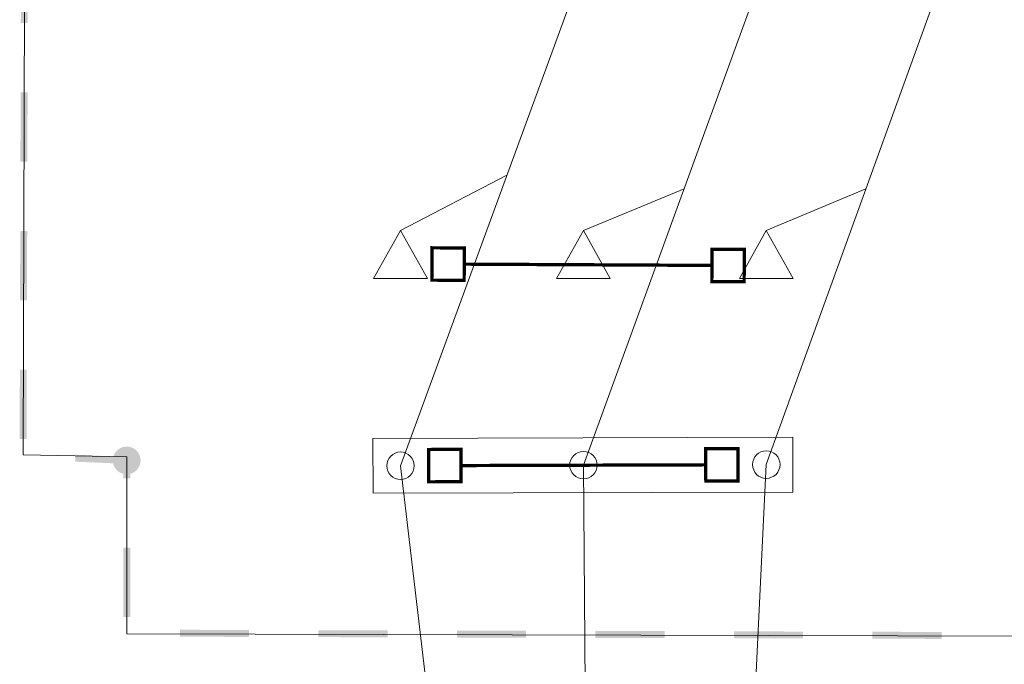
# Model space of a CAD drawing. Header units: millimetres. Extents: x 0 to 594, y 0 to 420.
# Tile 10 of 21: x 236 to 290, y 148 to 183. Entities that reach past the tile are written whole.
import ezdxf

# ---------------------------------------------------------------- set-up
doc = ezdxf.new("R2010")
doc.units = ezdxf.units.MM
doc.linetypes.add('K5LT32768', pattern=[0])
doc.linetypes.add('K5LT_THIN', pattern=[0])
doc.layers.add('ошиновка', color=7, linetype='Continuous', true_color=0xffd700)
doc.layers.add('Системный слой', color=7, linetype='Continuous')
doc.layers.add('съемка', color=7, linetype='Continuous')

# ---------------------------------------------------------------- blocks, each defined once
blk = doc.blocks.new('U1')
at = {"layer": 'Системный слой', "linetype": 'K5LT_THIN', "lineweight": 18}
for p, q in [((255.519, 160.389), (278.474, 160.457)), ((278.474, 160.457), (278.482, 157.457)), ((255.528, 157.389), (255.519, 160.389)), ((278.482, 157.457), (255.528, 157.389))]:
    blk.add_line(p, q, dxfattribs=at)
blk = doc.blocks.new('U171')
at = {"layer": 'съемка'}
blk.add_hatch(color=256, dxfattribs=at).paths.add_polyline_path([(242.816, 159.158), (242.815, 159.236), (242.805, 159.313), (242.788, 159.389), (242.763, 159.463), (242.731, 159.534), (242.691, 159.601), (242.645, 159.663), (242.593, 159.721), (242.535, 159.773), (242.472, 159.819), (242.405, 159.858), (242.334, 159.889), (242.26, 159.914), (242.184, 159.931), (242.106, 159.939), (242.029, 159.94), (241.951, 159.933), (241.875, 159.918), (241.8, 159.895), (241.729, 159.865), (241.661, 159.827), (241.597, 159.783), (241.538, 159.732), (241.484, 159.676), (241.436, 159.614), (241.396, 159.548), (241.362, 159.478), (241.335, 159.405), (241.316, 159.329), (241.305, 159.252), (241.302, 159.209), (241.304, 159.131), (241.313, 159.054), (241.331, 158.978), (241.356, 158.904), (241.388, 158.833), (241.427, 158.766), (241.474, 158.704), (241.526, 158.646), (241.584, 158.594), (241.647, 158.548), (241.714, 158.509), (241.785, 158.478), (241.859, 158.453), (241.935, 158.436), (242.012, 158.428), (242.09, 158.427), (242.168, 158.434), (242.244, 158.449), (242.318, 158.472), (242.39, 158.502), (242.458, 158.54), (242.522, 158.584), (242.581, 158.635), (242.635, 158.691), (242.682, 158.753), (242.723, 158.819), (242.757, 158.889), (242.784, 158.962), (242.802, 159.038), (242.814, 159.115)])

msp = doc.modelspace()

# ---------------------------------------------------------------- hatches: boundary and pattern name
at = {"layer": 'съемка'}
for points in [[(236.659442, 186.860107), (236.28081, 186.86116), (236.270525, 183.074671), (236.64916, 183.07362)], [(236.638875, 179.28713), (236.26019, 179.288135), (236.249905, 175.501646), (236.62859, 175.500641)], [(236.618305, 171.714154), (236.23962, 171.715159), (236.229335, 167.928669), (236.60797, 167.927616)], [(236.597685, 164.141129), (236.219052, 164.142183), (236.208767, 160.355693), (236.5874, 160.35464)], [(239.259801, 159.493576), (239.243502, 159.115248), (241.870063, 159.002128), (241.870292, 158.207202), (242.248913, 158.207311), (242.248641, 159.183543), (242.248599, 159.364843), (242.067454, 159.372626)], [(242.249945, 154.420799), (241.871324, 154.420691), (241.872353, 150.634182), (242.251024, 150.634289)], [(248.751465, 149.920485), (244.964942, 149.931274), (244.963891, 149.552641), (248.750361, 149.541851)], [(256.324459, 149.898904), (252.537938, 149.909695), (252.536885, 149.531062), (256.323355, 149.520273)], [(263.897401, 149.877324), (260.110931, 149.888114), (260.109827, 149.509483), (263.89635, 149.498692)], [(271.470397, 149.855746), (267.683924, 149.866536), (267.682821, 149.487904), (271.469342, 149.477063)], [(279.04339, 149.834165), (275.256918, 149.844954), (275.255812, 149.466273), (279.042335, 149.455482)], [(286.616383, 149.812586), (282.829911, 149.823376), (282.828805, 149.444695), (286.615328, 149.433903)]]:
    msp.add_hatch(color=256, dxfattribs=at).paths.add_polyline_path(points)

# ---------------------------------------------------------------- linework, layer by layer
at = {"layer": 'ошиновка', "linetype": 'K5LT_THIN', "lineweight": 18}
for p, q in [((286.537632, 185.280582), (277.028833, 158.952651)), ((266.539758, 184.858008), (257.02892, 158.89357)), ((276.538695, 185.003838), (267.028877, 158.923111)), ((257.028877, 171.745673), (262.842685, 174.765056)), ((267.028877, 171.745673), (272.536652, 174.028213)), ((277.028877, 171.745673), (282.473639, 174.028213)), ((257.02892, 158.89357), (262.927517, 108.644006)), ((267.428101, 108.745863), (267.028877, 158.923111)), ((277.028833, 158.952651), (274.412581, 105.709906))]:
    msp.add_line(p, q, dxfattribs=at)
at = {"layer": 'Системный слой', "linetype": 'K5LT_THIN', "lineweight": 18}
for p, q in [((236.670758, 250.333051), (236.395328, 159.494211)), ((257.028877, 171.745673), (255.559671, 169.130952)), ((258.499671, 169.130952), (257.028877, 171.745673)), ((267.028877, 171.745673), (265.559671, 169.130952)), ((268.499671, 169.130952), (267.028877, 171.745673)), ((277.028877, 171.745673), (275.559671, 169.130952)), ((278.499671, 169.130952), (277.028877, 171.745673)), ((255.559671, 169.130952), (257.029671, 169.130952)), ((258.499671, 169.130952), (257.029671, 169.130952)), ((265.559671, 169.130952), (267.029671, 169.130952)), ((268.499671, 169.130952), (267.029671, 169.130952)), ((275.559671, 169.130952), (277.029671, 169.130952)), ((278.499671, 169.130952), (277.029671, 169.130952)), ((236.395328, 159.494211), (242.067454, 159.373681)), ((242.067454, 159.373681), (242.067454, 149.709825)), ((242.067454, 149.709825), (295.112693, 149.577742))]:
    msp.add_line(p, q, dxfattribs=at)
for centre in [(257.02892, 158.89357), (267.028877, 158.923111), (277.028833, 158.952651)]:
    msp.add_circle(centre, 0.75, dxfattribs=at)
at = {"layer": 'съемка', "linetype": 'K5LT32768', "const_width": 0.18}
for points in [[(258.742154, 169.031382), (258.751169, 170.798397), (260.518184, 170.789382), (260.509169, 169.022367)], [(274.050163, 168.953282), (274.05918, 170.720297), (275.826193, 170.71128), (275.817178, 168.944267)], [(273.721013, 158.058301), (273.715793, 159.825329), (275.482824, 159.830551), (275.488043, 158.063521)], [(258.574929, 158.013559), (258.56971, 159.780589), (260.33674, 159.785809), (260.34196, 158.018781)]]:
    msp.add_lwpolyline(points, close=True, dxfattribs=at)
for points in [[(274.054673, 169.83679), (260.513677, 169.905875)], [(273.718403, 158.941815), (260.33935, 158.902295)]]:
    msp.add_lwpolyline(points, dxfattribs=at)

# ---------------------------------------------------------------- block references
at = {"layer": 'Системный слой'}
msp.add_blockref('U1', (0, 0), dxfattribs=at)
at = {"layer": 'съемка'}
msp.add_blockref('U171', (0, 0), dxfattribs=at)

doc.saveas('drawing.dxf')
